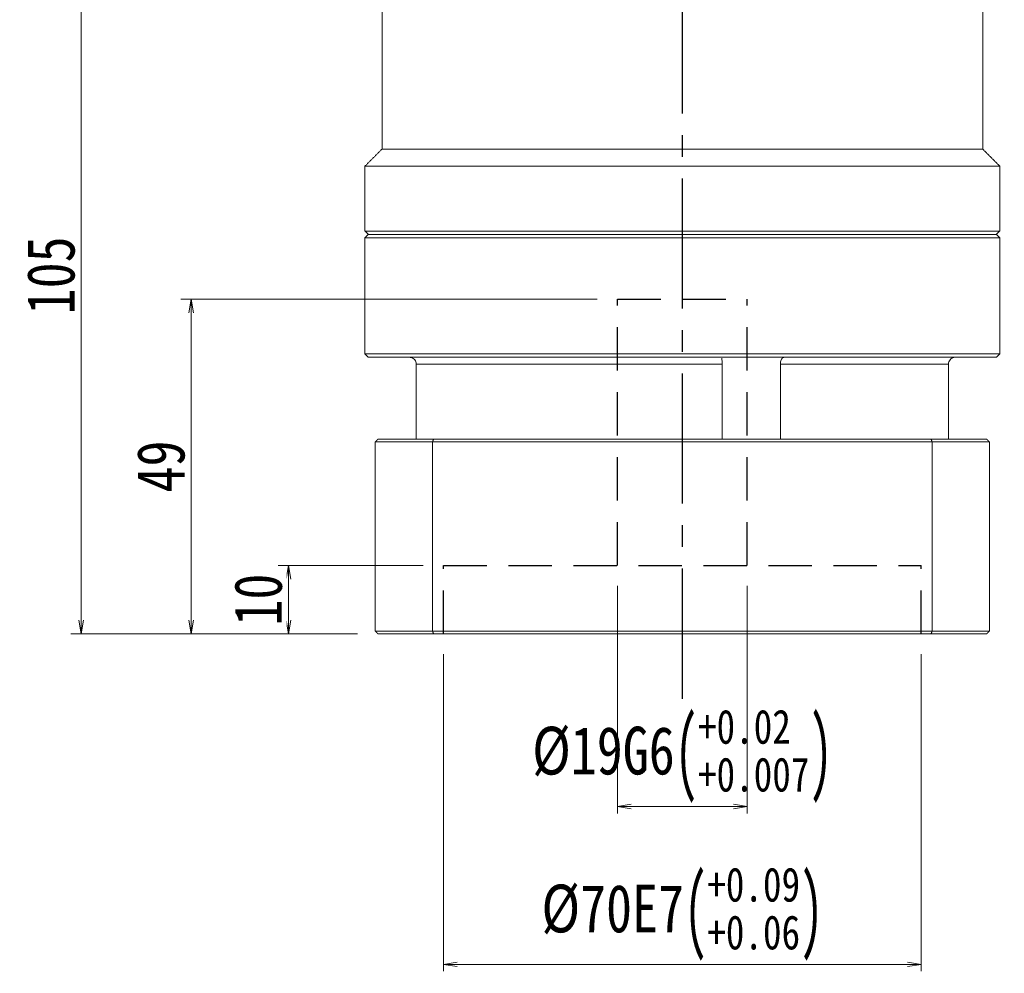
# Model space of a CAD drawing. Header units: millimetres. Extents: x -4 to 779, y -17 to 535.
# Tile 3 of 9: x 131 to 275, y 179 to 319. Entities that reach past the tile are written whole.
import ezdxf

# ---------------------------------------------------------------- set-up
doc = ezdxf.new("R2010")
doc.units = ezdxf.units.MM
doc.linetypes.add('CENTER2', pattern=[28.575, 19.05, -3.175, 3.175, -3.175])
doc.linetypes.add('DASHED2', pattern=[9.525, 6.35, -3.175])
doc.layers.add('3中心线层', color=1, linetype='CENTER2')
doc.layers.add('4虚线层', color=6, linetype='DASHED2')
doc.layers.add('尺寸线层', color=3, linetype='Continuous', lineweight=18)
doc.styles.add('宋体', font='SimSun.ttf', dxfattribs={"width": 0.8})
doc.dimstyles.new('A水平标注$0', dxfattribs={"dimtxt": 3.5, "dimasz": 2, "dimexe": 1.5, "dimexo": 3, "dimgap": 1.1, "dimtad": 1, "dimtoh": 1, "dimdec": 4, "dimdsep": 46, "dimtxsty": '宋体', "dimblk": 'OPEN', "dimcen": 3, "dimclrd": 3, "dimclre": 3, "dimclrt": 6, "dimadec": 0, "dimazin": 0, "dimtm": 1e-09, "dimtfac": 1, "dimtdec": 4, "dimtix": 1, "dimtmove": 0, "dimatfit": 3, "dimldrblk": 'OPEN', "dimfxl": 0, "dimlwd": 13, "dimlwe": 13, "dimarcsym": 0})
doc.dimstyles.new('D直径标注φ25', dxfattribs={"dimtxt": 3.5, "dimasz": 2, "dimexe": 1, "dimexo": 3, "dimtad": 1, "dimtoh": 1, "dimdec": 1, "dimdsep": 46, "dimtxsty": '宋体', "dimblk": 'OPEN', "dimcen": 3, "dimclrd": 3, "dimclre": 3, "dimclrt": 130, "dimadec": 0, "dimazin": 0, "dimtm": 1e-09, "dimtfac": 1, "dimtdec": 1, "dimtmove": 0, "dimatfit": 0, "dimldrblk": 'OPEN', "dimfxl": 0, "dimlwd": 13, "dimlwe": 13, "dimarcsym": 0})

# ---------------------------------------------------------------- blocks, each defined once
blk = doc.blocks.new('_Open')
at = {"color": 0, "linetype": 'ByBlock', "lineweight": -2}
for p, q in [((-1, 0.167), (0, 0)), ((-1, -0.167), (0, 0)), ((0, 0), (-1, 0))]:
    blk.add_line(p, q, dxfattribs=at)
blk = doc.blocks.new('*D43')
at = {"color": 3, "lineweight": 13, "transparency": 16777216}
for p, q in [((192.84, 225.87), (192.84, 179.43)), ((262.84, 225.87), (262.84, 179.43)), ((194.84, 180.43), (260.84, 180.43))]:
    blk.add_line(p, q, dxfattribs=at)
at = {"layer": 'Defpoints', "color": 0, "transparency": 16777216}
for p in [(192.84, 228.87), (262.84, 228.87), (262.84, 180.43)]:
    blk.add_point(p, dxfattribs=at)
at = {"color": 3, "lineweight": 13, "transparency": 16777216, "xscale": 2, "yscale": 2, "zscale": 2, "rotation": 180}
blk.add_blockref('_Open', (192.84, 180.43), dxfattribs=at)
at = {"color": 3, "lineweight": 13, "transparency": 16777216, "xscale": 2, "yscale": 2, "zscale": 2}
blk.add_blockref('_Open', (262.84, 180.43), dxfattribs=at)
at = {"color": 130, "transparency": 16777216, "insert": (227.84, 187.79), "char_height": 7, "attachment_point": 5, "style": '宋体'}
blk.add_mtext('{\\A1;{%%c70}{}{E7\\H0.7143x;{\\H2x;\\W0.5;(}\\S+0.09^ +0.06;{\\H2x;\\W0.5;)}}}', dxfattribs=at)
blk = doc.blocks.new('*D44')
at = {"color": 3, "lineweight": 13, "transparency": 16777216}
for p, q in [((218.34, 235.87), (218.34, 202.55)), ((237.34, 235.87), (237.34, 202.55)), ((220.34, 203.55), (235.34, 203.55))]:
    blk.add_line(p, q, dxfattribs=at)
at = {"layer": 'Defpoints', "color": 0, "transparency": 16777216}
for p in [(218.34, 238.87), (237.34, 238.87), (237.34, 203.55)]:
    blk.add_point(p, dxfattribs=at)
at = {"color": 3, "lineweight": 13, "transparency": 16777216, "xscale": 2, "yscale": 2, "zscale": 2, "rotation": 180}
blk.add_blockref('_Open', (218.34, 203.55), dxfattribs=at)
at = {"color": 3, "lineweight": 13, "transparency": 16777216, "xscale": 2, "yscale": 2, "zscale": 2}
blk.add_blockref('_Open', (237.34, 203.55), dxfattribs=at)
at = {"color": 130, "transparency": 16777216, "insert": (227.84, 210.92), "char_height": 7, "attachment_point": 5, "style": '宋体'}
blk.add_mtext('{\\A1;{%%c19}{}{G6\\H0.7143x;{\\H2x;\\W0.5;(}\\S+0.02^ +0.007;{\\H2x;\\W0.5;)}}}', dxfattribs=at)
blk = doc.blocks.new('*D45')
at = {"layer": 'Defpoints', "color": 0, "transparency": 16777216}
for p in [(192.84, 238.87), (170.13, 228.87), (183.23, 228.87)]:
    blk.add_point(p, dxfattribs=at)
at = {"layer": '尺寸线层', "color": 3, "lineweight": 13, "transparency": 16777216}
for p, q in [((189.84, 238.87), (168.63, 238.87)), ((170.13, 236.87), (170.13, 230.87)), ((180.23, 228.87), (168.63, 228.87))]:
    blk.add_line(p, q, dxfattribs=at)
at = {"layer": '尺寸线层', "color": 3, "lineweight": 13, "transparency": 16777216, "xscale": 2, "yscale": 2, "zscale": 2}
for p, rotation in [((170.13, 238.87), 90), ((170.13, 228.87), 270)]:
    blk.add_blockref('_Open', p, dxfattribs=dict(at, rotation=rotation))
at = {"layer": '尺寸线层', "color": 6, "transparency": 16777216, "insert": (165.71, 233.87), "char_height": 7, "attachment_point": 5, "rotation": 90, "style": '宋体', "bg_fill": 3, "box_fill_scale": 1.1, "bg_fill_color": 257, "bg_fill_transparency": 0}
blk.add_mtext('10', dxfattribs=at)
blk = doc.blocks.new('*D46')
at = {"layer": 'Defpoints', "color": 0, "transparency": 16777216}
for p in [(218.34, 277.87), (155.88, 228.87), (183.23, 228.87)]:
    blk.add_point(p, dxfattribs=at)
at = {"layer": '尺寸线层', "color": 3, "lineweight": 13, "transparency": 16777216}
for p, q in [((215.34, 277.87), (154.38, 277.87)), ((155.88, 275.87), (155.88, 230.87)), ((180.23, 228.87), (154.38, 228.87))]:
    blk.add_line(p, q, dxfattribs=at)
at = {"layer": '尺寸线层', "color": 3, "lineweight": 13, "transparency": 16777216, "xscale": 2, "yscale": 2, "zscale": 2}
for p, rotation in [((155.88, 277.87), 90), ((155.88, 228.87), 270)]:
    blk.add_blockref('_Open', p, dxfattribs=dict(at, rotation=rotation))
at = {"layer": '尺寸线层', "color": 6, "transparency": 16777216, "insert": (151.46, 253.37), "char_height": 7, "attachment_point": 5, "rotation": 90, "style": '宋体', "bg_fill": 3, "box_fill_scale": 1.1, "bg_fill_color": 257, "bg_fill_transparency": 0}
blk.add_mtext('49', dxfattribs=at)
blk = doc.blocks.new('*D47')
at = {"layer": 'Defpoints', "color": 0, "transparency": 16777216}
for p in [(139.77, 333.87), (183.33, 333.87), (183.23, 228.87)]:
    blk.add_point(p, dxfattribs=at)
at = {"layer": '尺寸线层', "color": 3, "lineweight": 13, "transparency": 16777216}
for p, q in [((180.33, 333.87), (138.27, 333.87)), ((139.77, 230.87), (139.77, 331.87)), ((180.23, 228.87), (138.27, 228.87))]:
    blk.add_line(p, q, dxfattribs=at)
at = {"layer": '尺寸线层', "color": 3, "lineweight": 13, "transparency": 16777216, "xscale": 2, "yscale": 2, "zscale": 2}
for p, rotation in [((139.77, 333.87), 90), ((139.77, 228.87), 270)]:
    blk.add_blockref('_Open', p, dxfattribs=dict(at, rotation=rotation))
at = {"layer": '尺寸线层', "color": 6, "transparency": 16777216, "insert": (135.35, 281.37), "char_height": 7, "attachment_point": 5, "rotation": 90, "style": '宋体', "bg_fill": 3, "box_fill_scale": 1.1, "bg_fill_color": 257, "bg_fill_transparency": 0}
blk.add_mtext('105', dxfattribs=at)

msp = doc.modelspace()

# ---------------------------------------------------------------- linework, layer by layer
at = {"color": 7, "linetype": 'Continuous', "lineweight": 15}
for p, q in [((271.83291, 299.86935), (183.83291, 299.86935)), ((274.33291, 297.36935), (181.33291, 297.36935)), ((274.33291, 287.86935), (181.33291, 287.86935)), ((227.83291, 287.36935), (181.83291, 287.36935)), ((181.83291, 287.36935), (273.83291, 287.36935)), ((273.83291, 287.36935), (227.83291, 287.36935)), ((181.33291, 286.86935), (227.83291, 286.86935)), ((227.83291, 286.86935), (274.33291, 286.86935)), ((274.33291, 269.86935), (181.33291, 269.86935)), ((181.83291, 269.36935), (273.83291, 269.36935)), ((188.83214, 268.36935), (233.66134, 268.36935)), ((188.83214, 257.36935), (188.83214, 268.36935)), ((233.66134, 268.36935), (233.66134, 257.36935)), ((242.19276, 257.36935), (242.19276, 268.36935)), ((242.19276, 268.36935), (266.83368, 268.36935)), ((266.83368, 268.36935), (266.83368, 257.36935)), ((182.83291, 256.96935), (191.24056, 256.96935)), ((182.83291, 256.96935), (182.83291, 229.26935)), ((191.38294, 257.36935), (183.23291, 257.36935)), ((191.24056, 256.96935), (191.24056, 229.26935)), ((191.24056, 256.96935), (264.42526, 256.96935)), ((264.28288, 257.36935), (191.38294, 257.36935)), ((272.43291, 257.36935), (264.28288, 257.36935)), ((264.42526, 256.96935), (264.42526, 229.26935)), ((264.42526, 256.96935), (272.83291, 256.96935)), ((272.83291, 256.96935), (272.83291, 229.26935)), ((191.24056, 229.26935), (182.83291, 229.26935)), ((183.23291, 228.86935), (191.38294, 228.86935)), ((264.42526, 229.26935), (191.24056, 229.26935)), ((191.38294, 228.86935), (264.28288, 228.86935)), ((264.28288, 228.86935), (272.43291, 228.86935)), ((272.83291, 229.26935), (264.42526, 229.26935))]:
    msp.add_line(p, q, dxfattribs=at)
for points in [[(183.83291, 299.86935), (183.83291, 325.86935)], [(271.83291, 325.86935), (271.83291, 299.86935)], [(181.33291, 297.36935), (183.83291, 299.86935)], [(271.83291, 299.86935), (274.33291, 297.36935)], [(181.33291, 287.86935), (181.33291, 297.36935)], [(274.33291, 297.36935), (274.33291, 287.86935)], [(181.83291, 287.36935), (181.33291, 287.86935)], [(181.33291, 286.86935), (181.83291, 287.36935)], [(274.33291, 287.86935), (273.83291, 287.36935)], [(273.83291, 287.36935), (274.33291, 286.86935)], [(181.33291, 269.86935), (181.33291, 286.86935)], [(274.33291, 286.86935), (274.33291, 269.86935)], [(181.83291, 269.36935), (181.33291, 269.86935)], [(274.33291, 269.86935), (273.83291, 269.36935)], [(182.83291, 256.96935), (183.23291, 257.36935)], [(191.24056, 256.96935), (191.38294, 257.36935)], [(264.42526, 256.96935), (264.28288, 257.36935)], [(272.43291, 257.36935), (272.83291, 256.96935)], [(182.83291, 229.26935), (183.23291, 228.86935)], [(191.38294, 228.86935), (191.24056, 229.26935)], [(264.28288, 228.86935), (264.42526, 229.26935)], [(272.43291, 228.86935), (272.83291, 229.26935)]]:
    msp.add_open_spline(points, degree=1, dxfattribs=at)
for points, knots in [([(188.83214, 268.36935), (188.82191, 268.47943), (188.80145, 268.69958), (188.64187, 268.99447), (188.40265, 269.2224), (188.12517, 269.35014), (187.93466, 269.36377), (187.85668, 269.36935)], [0, 0, 0, 0, 0.2090346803, 0.4180270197, 0.631427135, 0.8491383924, 1, 1, 1, 1]), ([(233.63132, 269.24583), (233.63085, 269.23836), (233.62788, 269.19127), (233.64052, 269.00809), (233.65669, 268.71508), (233.65979, 268.48461), (233.66134, 268.36935)], [0, 0, 0, 0, 0.058585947, 0.369068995, 0.684466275, 1, 1, 1, 1]), ([(242.19276, 268.36935), (242.19938, 268.47943), (242.21264, 268.69958), (242.31198, 268.99447), (242.44842, 269.2224), (242.59008, 269.35014), (242.6726, 269.36377), (242.70638, 269.36935)], [0, 0, 0, 0, 0.20903468, 0.41802702, 0.631427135, 0.849138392, 1, 1, 1, 1]), ([(267.80914, 269.36935), (267.79224, 269.36907), (267.66693, 269.367), (267.4347, 269.31367), (267.15404, 269.13842), (266.94514, 268.87501), (266.84558, 268.60116), (266.83671, 268.42835), (266.83368, 268.36935)], [0, 0, 0, 0, 0.032681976, 0.242401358, 0.454080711, 0.670711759, 0.887588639, 1, 1, 1, 1])]:
    msp.add_open_spline(points, degree=3, knots=knots, dxfattribs=at)
at = {"layer": '3中心线层'}
msp.add_line((227.8364, 219.35546), (227.83291, 333.86935), dxfattribs=at)
at = {"layer": '4虚线层'}
for p, q in [((218.33536, 277.86935), (237.33536, 277.86935)), ((218.33606, 238.86935), (218.33536, 277.86935)), ((237.33606, 238.86935), (237.33536, 277.86935)), ((192.83606, 238.86935), (262.83606, 238.86935)), ((192.83624, 228.86935), (192.83606, 238.86935)), ((262.83624, 228.86935), (262.83606, 238.86935))]:
    msp.add_line(p, q, dxfattribs=at)

# ---------------------------------------------------------------- dimensions: what is measured, and where the dimension line sits
for base, p1, p2, text, override, picture, middle in [((237.33606, 203.55376), (218.33606, 238.86935), (237.33606, 238.86935), '{\\A1;{%%c<>}{}{G6\\H0.7143x;{\\H2x;\\W0.5;(}\\S+0.02^ +0.007;{\\H2x;\\W0.5;)}}}', {"dimtxt": 7, "dimgap": 1, "dimpost": '<>', "dimblk": 'Open', "dimtp": 0.02, "dimtm": -0.007, "dimtdec": 3, "dimtvp": 0.1, "dimtfill": 0, "dimtfillclr": 256, "dimtzin": 8}, '*D44', (227.83606, 203.55376)), ((262.83624, 180.42599), (192.83624, 228.86935), (262.83624, 228.86935), '{\\A1;{%%c<>}{}{E7\\H0.7143x;{\\H2x;\\W0.5;(}\\S+0.09^ +0.06;{\\H2x;\\W0.5;)}}}', {"dimtxt": 7, "dimgap": 1, "dimpost": '<>', "dimblk": 'Open', "dimtp": 0.09, "dimtm": -0.06, "dimtdec": 2, "dimtvp": 0.1, "dimtfill": 0, "dimtfillclr": 256, "dimtzin": 8}, '*D43', (227.83624, 180.42599))]:
    dim = msp.add_linear_dim(base=base, p1=p1, p2=p2, text=text, dimstyle='D直径标注φ25', override=override)
    dim.commit()
    dim.dimension.update_dxf_attribs({"geometry": picture, "text_midpoint": middle, "dimtype": 160})

# ---------------------------------------------------------------- next in the draw order: dimensions: what is measured, and where the dimension line sits
at = {"layer": '尺寸线层'}
dim = msp.add_linear_dim(base=(170.13018, 228.86935), p1=(192.83606, 238.86935), p2=(183.23291, 228.86935), angle=90, dimstyle='A水平标注$0', override={"dimtxt": 7, "dimgap": 1, "dimdec": 1, "dimpost": '<>', "dimblk": 'Open', "dimtvp": 0.1, "dimtfill": 1, "dimtfillclr": 256}, dxfattribs=at)
dim.commit()
dim.dimension.update_dxf_attribs({"geometry": '*D45', "text_midpoint": (165.7084, 233.86935)})

# ---------------------------------------------------------------- next in the draw order: dimensions: what is measured, and where the dimension line sits
dim = msp.add_linear_dim(base=(155.8836, 228.86935), p1=(218.33536, 277.86935), p2=(183.23291, 228.86935), angle=90, dimstyle='A水平标注$0', override={"dimtxt": 7, "dimgap": 1, "dimdec": 1, "dimpost": '<>', "dimblk": 'Open', "dimtvp": 0.1, "dimtfill": 1, "dimtfillclr": 256}, dxfattribs=at)
dim.commit()
dim.dimension.update_dxf_attribs({"geometry": '*D46', "text_midpoint": (151.46181, 253.36935)})

# ---------------------------------------------------------------- next in the draw order: dimensions: what is measured, and where the dimension line sits
dim = msp.add_linear_dim(base=(139.76873, 333.86935), p1=(183.23291, 228.86935), p2=(183.33291, 333.86935), angle=90, dimstyle='A水平标注$0', override={"dimtxt": 7, "dimgap": 1, "dimdec": 1, "dimpost": '<>', "dimblk": 'Open', "dimtvp": 0.1, "dimtfill": 1, "dimtfillclr": 256}, dxfattribs=at)
dim.commit()
dim.dimension.update_dxf_attribs({"geometry": '*D47', "text_midpoint": (135.34695, 281.36935)})

doc.saveas('drawing.dxf')
